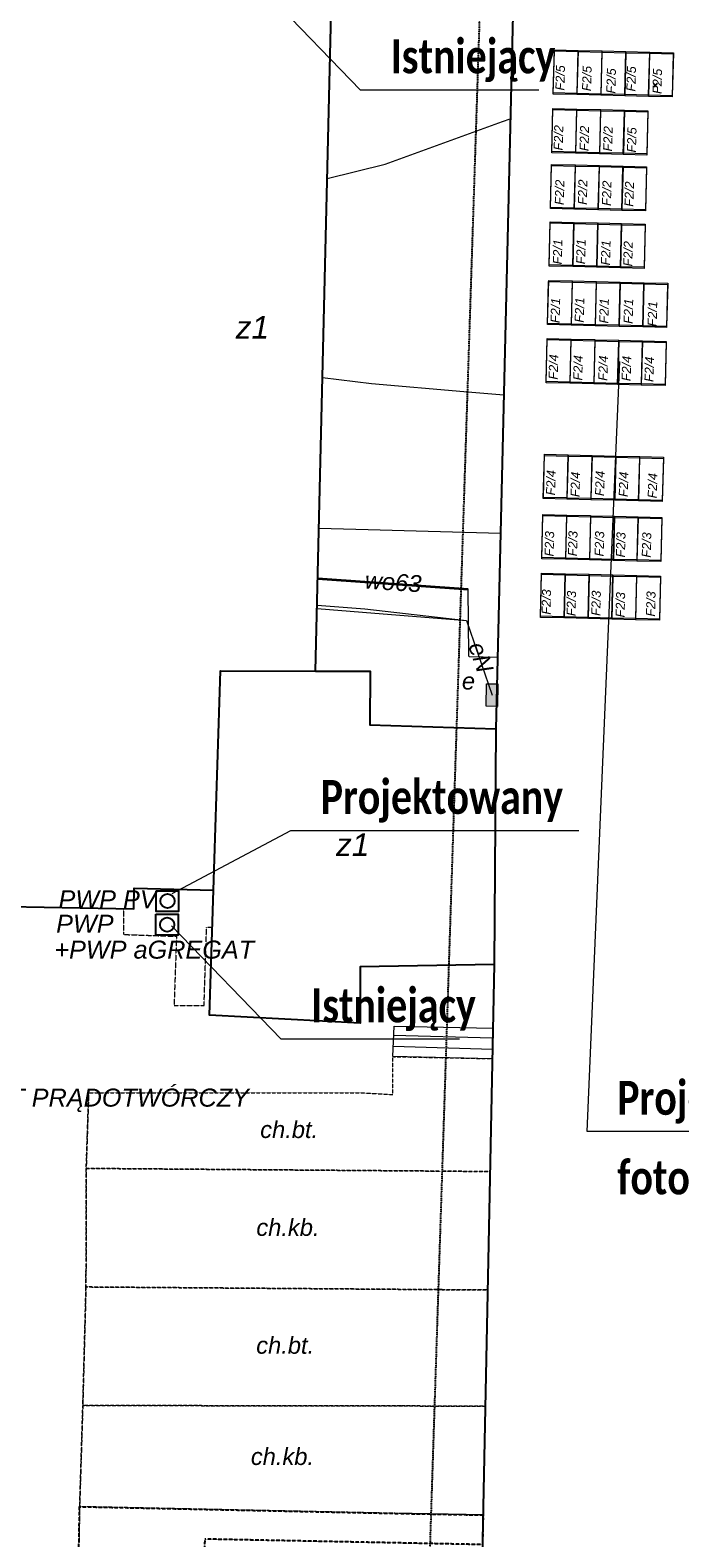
# Model space of a CAD drawing. Header units: millimetres. Extents: x 183299 to 1018155, y -286688 to 171278.
# Tile 19 of 100: x 389842 to 401349, y -215116 to -188407. Entities that reach past the tile are written whole.
import ezdxf
from ezdxf.enums import TextEntityAlignment as Align

# ---------------------------------------------------------------- set-up
doc = ezdxf.new("R2010")
doc.units = ezdxf.units.MM
doc.header["$MEASUREMENT"] = 0
for name, pattern in [('PRZER2-1', [1.5, 1, -0.5]), ('PRZER3-1', [2, 1.5, -0.5]), ('PRZER6-4', [5, 3, -2])]:
    doc.linetypes.add(name, pattern=pattern)
for name, color, linetype, lineweight in [('____________gaz_odnośniki', 7, 'Continuous', 15), ('____________gaz_opisy', 7, 'Continuous', 30), ('E-ODGROMOWA', 5, 'Continuous', 25), ('EGBS', 7, 'Continuous', 18), ('EGBU', 7, 'Continuous', 50), ('EGBU_O', 7, 'Continuous', 50), ('GOSZOM', 7, 'Continuous', 100), ('OTKC', 7, 'Continuous', 18), ('OTKC_O', 7, 'Continuous', 18), ('OTKJ', 7, 'Continuous', 18), ('SULO', 7, 'Continuous', 35)]:
    doc.layers.add(name, color=color, linetype=linetype, lineweight=lineweight)
for name, color, linetype, lineweight, true_color in [('a_widok', 7, 'Continuous', 18, 0xe90101), ('SUEP', 1, 'Continuous', 18, 0xff0000), ('SUEP_O', 1, 'Continuous', 18, 0xff0000), ('SUES', 1, 'Continuous', 18, 0xff0000), ('SUES_O', 1, 'Continuous', 18, 0xff0000), ('SUKP', 7, 'Continuous', 18, 0x803300), ('SUWP', 5, 'Continuous', 18, 0x0000ff), ('SUWP_O', 5, 'Continuous', 18, 0x0000ff)]:
    doc.layers.add(name, color=color, linetype=linetype, lineweight=lineweight, true_color=true_color)
doc.layers.add('EL-rozdzielnice', color=5, linetype='Continuous')
doc.styles.add('arial', font='ariali.ttf', dxfattribs={"height": 10})
doc.styles.add('GENERATED_STYLE_5', font='calibrib.ttf')

# ---------------------------------------------------------------- blocks, each defined once
blk = doc.blocks.new('GUPESE1')
at = {"true_color": 0xffffff}
blk.add_hatch(color=7, dxfattribs=at).paths.add_polyline_path([(-0.5, -0.25), (0.5, -0.25), (0.5, 0.25), (-0.5, 0.25)])
at = {"color": 0}
blk.add_lwpolyline([(-0.5, -0.25), (-0.5, 0.25), (0.5, 0.25), (0.5, -0.25)], close=True, dxfattribs=at)

msp = doc.modelspace()

# ---------------------------------------------------------------- linework, layer by layer
at = {"layer": '____________gaz_odnośniki'}
for p, q in [((395693.93164, -189469.41667), (393753.80681, -187460.52984)), ((398854.03684, -189469.41667), (395693.93164, -189469.41667)), ((399707.06604, -207919.54292), (400285.46917, -194279.32433)), ((394455.21065, -202588.65007), (392352.06589, -203704.98828)), ((399558.95722, -202588.65007), (394455.21065, -202588.65007)), ((394285.79684, -206281.18458), (392345.67201, -204272.29775)), ((397445.90204, -206281.18458), (394285.79684, -206281.18458)), ((407446.31284, -207919.54292), (399707.06604, -207919.54292))]:
    msp.add_line(p, q, dxfattribs=at)
at = {"layer": 'a_widok', "linetype": 'ByBlock'}
for points in [[(399524.26709, -189548.98754), (399107.59346, -189538.72464), (399126.40562, -188774.95121), (399543.07925, -188785.21411)], [(399524.75686, -189529.10294), (399108.08323, -189518.84004), (399126.89539, -188755.06661), (399543.56901, -188765.32951)], [(399524.75686, -189529.10294), (399108.08323, -189518.84004), (399126.89539, -188755.06661), (399543.56901, -188765.32951)], [(399948.9383, -189559.44742), (399532.26467, -189549.18452), (399551.07682, -188785.41109), (399967.75045, -188795.67399)], [(399949.42806, -189539.56282), (399532.75444, -189529.29992), (399551.56659, -188765.52649), (399968.24022, -188775.78939)], [(399949.42806, -189539.56282), (399532.75444, -189529.29992), (399551.56659, -188765.52649), (399968.24022, -188775.78939)], [(400373.6095, -189569.9073), (399956.93587, -189559.6444), (399975.74802, -188795.87097), (400392.42165, -188806.13387)], [(400374.09927, -189550.0227), (399957.42564, -189539.75981), (399976.23779, -188775.98638), (400392.91142, -188786.24927)], [(400374.09927, -189550.0227), (399957.42564, -189539.75981), (399976.23779, -188775.98638), (400392.91142, -188786.24927)], [(400790.28313, -189580.1702), (400373.6095, -189569.9073), (400392.42165, -188806.13387), (400809.09528, -188816.39677)], [(400790.7729, -189560.2856), (400374.09927, -189550.0227), (400392.91142, -188786.24927), (400809.58505, -188796.51217)], [(400790.7729, -189560.2856), (400374.09927, -189550.0227), (400392.91142, -188786.24927), (400809.58505, -188796.51217)], [(401214.95433, -189590.63008), (400798.2807, -189580.36718), (400817.09286, -188816.59375), (401233.76648, -188826.85665)], [(401215.4441, -189570.74548), (400798.77047, -189560.48258), (400817.58262, -188796.70915), (401234.25625, -188806.97205)], [(401215.4441, -189570.74548), (400798.77047, -189560.48258), (400817.58262, -188796.70915), (401234.25625, -188806.97205)], [(399498.67134, -190588.17523), (399081.99771, -190577.91234), (399100.80986, -189814.13891), (399517.48349, -189824.4018)], [(399499.16111, -190568.29064), (399082.48748, -190558.02774), (399101.29963, -189794.25431), (399517.97326, -189804.51721)], [(399499.16111, -190568.29064), (399082.48748, -190558.02774), (399101.29963, -189794.25431), (399517.97326, -189804.51721)], [(399923.34254, -190598.63512), (399506.66891, -190588.37222), (399525.48106, -189824.59879), (399942.15469, -189834.86169)], [(399923.83231, -190578.75052), (399507.15868, -190568.48762), (399525.97083, -189804.71419), (399942.64446, -189814.97709)], [(399923.83231, -190578.75052), (399507.15868, -190568.48762), (399525.97083, -189804.71419), (399942.64446, -189814.97709)], [(400348.01374, -190609.095), (399931.34011, -190598.8321), (399950.15227, -189835.05867), (400366.8259, -189845.32157)], [(400348.50351, -190589.2104), (399931.82988, -190578.9475), (399950.64204, -189815.17407), (400367.31567, -189825.43697)], [(400348.50351, -190589.2104), (399931.82988, -190578.9475), (399950.64204, -189815.17407), (400367.31567, -189825.43697)], [(400764.68737, -190619.3579), (400348.01374, -190609.095), (400366.8259, -189845.32157), (400783.49953, -189855.58446)], [(400765.17714, -190599.4733), (400348.50351, -190589.2104), (400367.31567, -189825.43697), (400783.98929, -189835.69987)], [(400765.17714, -190599.4733), (400348.50351, -190589.2104), (400367.31567, -189825.43697), (400783.98929, -189835.69987)], [(399474.27476, -191578.67637), (399057.60113, -191568.41347), (399076.41328, -190804.64004), (399493.08691, -190814.90294)], [(399474.76453, -191558.79177), (399058.0909, -191548.52887), (399076.90305, -190784.75544), (399493.57668, -190795.01834)], [(399474.76453, -191558.79177), (399058.0909, -191548.52887), (399076.90305, -190784.75544), (399493.57668, -190795.01834)], [(399898.94596, -191589.13625), (399482.27233, -191578.87335), (399501.08448, -190815.09992), (399917.75811, -190825.36282)], [(399899.43573, -191569.25165), (399482.7621, -191558.98876), (399501.57425, -190795.21533), (399918.24788, -190805.47822)], [(399899.43573, -191569.25165), (399482.7621, -191558.98876), (399501.57425, -190795.21533), (399918.24788, -190805.47822)], [(400323.61716, -191599.59613), (399906.94353, -191589.33324), (399925.75569, -190825.5598), (400342.42932, -190835.8227)], [(400324.10693, -191579.71154), (399907.4333, -191569.44864), (399926.24546, -190805.67521), (400342.91909, -190815.93811)], [(400324.10693, -191579.71154), (399907.4333, -191569.44864), (399926.24546, -190805.67521), (400342.91909, -190815.93811)], [(400740.29079, -191609.85903), (400323.61716, -191599.59613), (400342.42932, -190835.8227), (400759.10295, -190846.0856)], [(400740.78056, -191589.97443), (400324.10693, -191579.71154), (400342.91909, -190815.93811), (400759.59271, -190826.201)], [(400740.78056, -191589.97443), (400324.10693, -191579.71154), (400342.91909, -190815.93811), (400759.59271, -190826.201)], [(399449.20508, -192596.50539), (399032.53145, -192586.24249), (399051.3436, -191822.46906), (399468.01723, -191832.73196)], [(399449.69485, -192576.62079), (399033.02122, -192566.35789), (399051.83337, -191802.58446), (399468.507, -191812.84736)], [(399449.69485, -192576.62079), (399033.02122, -192566.35789), (399051.83337, -191802.58446), (399468.507, -191812.84736)], [(399873.87628, -192606.96527), (399457.20265, -192596.70237), (399476.0148, -191832.92894), (399892.68843, -191843.19184)], [(399874.36605, -192587.08067), (399457.69242, -192576.81777), (399476.50457, -191813.04434), (399893.1782, -191823.30724)], [(399874.36605, -192587.08067), (399457.69242, -192576.81777), (399476.50457, -191813.04434), (399893.1782, -191823.30724)], [(400298.54748, -192617.42515), (399881.87385, -192607.16225), (399900.68601, -191843.38882), (400317.35964, -191853.65172)], [(400299.03725, -192597.54055), (399882.36362, -192587.27766), (399901.17578, -191823.50422), (400317.84941, -191833.76712)], [(400299.03725, -192597.54055), (399882.36362, -192587.27766), (399901.17578, -191823.50422), (400317.84941, -191833.76712)], [(400715.22111, -192627.68805), (400298.54748, -192617.42515), (400317.35964, -191853.65172), (400734.03327, -191863.91462)], [(400715.71088, -192607.80345), (400299.03725, -192597.54055), (400317.84941, -191833.76712), (400734.52303, -191844.03002)], [(400715.71088, -192607.80345), (400299.03725, -192597.54055), (400317.84941, -191833.76712), (400734.52303, -191844.03002)], [(399423.64272, -193634.33692), (399006.96909, -193624.07402), (399025.78125, -192860.30059), (399442.45488, -192870.56349)], [(399424.13249, -193614.45232), (399007.45886, -193604.18943), (399026.27102, -192840.416), (399442.94465, -192850.67889)], [(399424.13249, -193614.45232), (399007.45886, -193604.18943), (399026.27102, -192840.416), (399442.94465, -192850.67889)], [(399848.31393, -193644.7968), (399431.6403, -193634.5339), (399450.45245, -192870.76047), (399867.12608, -192881.02337)], [(399848.8037, -193624.9122), (399432.13007, -193614.64931), (399450.94222, -192850.87588), (399867.61585, -192861.13877)], [(399848.8037, -193624.9122), (399432.13007, -193614.64931), (399450.94222, -192850.87588), (399867.61585, -192861.13877)], [(400272.98513, -193655.25668), (399856.3115, -193644.99379), (399875.12365, -192881.22036), (400291.79728, -192891.48325)], [(400273.4749, -193635.37209), (399856.80127, -193625.10919), (399875.61342, -192861.33576), (400292.28705, -192871.59866)], [(400273.4749, -193635.37209), (399856.80127, -193625.10919), (399875.61342, -192861.33576), (400292.28705, -192871.59866)], [(400689.65876, -193665.51958), (400272.98513, -193655.25668), (400291.79728, -192891.48325), (400708.47091, -192901.74615)], [(400690.14853, -193645.63498), (400273.4749, -193635.37209), (400292.28705, -192871.59866), (400708.96068, -192881.86155)], [(400690.14853, -193645.63498), (400273.4749, -193635.37209), (400292.28705, -192871.59866), (400708.96068, -192881.86155)], [(401114.32996, -193675.97946), (400697.65633, -193665.71657), (400716.46849, -192901.94314), (401133.14212, -192912.20603)], [(401114.81973, -193656.09487), (400698.1461, -193645.83197), (400716.95826, -192882.05854), (401133.63188, -192892.32144)], [(401114.81973, -193656.09487), (400698.1461, -193645.83197), (400716.95826, -192882.05854), (401133.63188, -192892.32144)], [(399398.29685, -194663.37942), (398981.62322, -194653.11652), (399000.43537, -193889.34309), (399417.109, -193899.60598)], [(399398.78662, -194643.49482), (398982.11299, -194633.23192), (399000.92514, -193869.45849), (399417.59877, -193879.72139)], [(399398.78662, -194643.49482), (398982.11299, -194633.23192), (399000.92514, -193869.45849), (399417.59877, -193879.72139)], [(399822.96805, -194673.8393), (399406.29442, -194663.5764), (399425.10658, -193899.80297), (399841.78021, -193910.06587)], [(399823.45782, -194653.9547), (399406.78419, -194643.6918), (399425.59635, -193879.91837), (399842.26997, -193890.18127)], [(399823.45782, -194653.9547), (399406.78419, -194643.6918), (399425.59635, -193879.91837), (399842.26997, -193890.18127)], [(400248.12902, -194664.41458), (399831.4554, -194654.15168), (399850.26755, -193890.37825), (400266.94118, -193900.64115)], [(400248.12902, -194664.41458), (399831.4554, -194654.15168), (399850.26755, -193890.37825), (400266.94118, -193900.64115)], [(400664.80265, -194674.67748), (400248.12902, -194664.41458), (400266.94118, -193900.64115), (400683.61481, -193910.90405)], [(400664.80265, -194674.67748), (400248.12902, -194664.41458), (400266.94118, -193900.64115), (400683.61481, -193910.90405)], [(400247.63926, -194684.29918), (399830.96563, -194674.03628), (399849.77778, -193910.26285), (400266.45141, -193920.52575)], [(400664.31288, -194694.56208), (400247.63926, -194684.29918), (400266.45141, -193920.52575), (400683.12504, -193930.78865)], [(401088.98409, -194705.02196), (400672.31046, -194694.75906), (400691.12261, -193930.98563), (401107.79624, -193941.24853)], [(401089.47386, -194685.13736), (400672.80023, -194674.87446), (400691.61238, -193911.10103), (401108.28601, -193921.36393)], [(401089.47386, -194685.13736), (400672.80023, -194674.87446), (400691.61238, -193911.10103), (401108.28601, -193921.36393)], [(399347.76477, -196714.98196), (398931.09114, -196704.71906), (398949.90329, -195940.94563), (399366.57692, -195951.20853)], [(399348.25454, -196695.09736), (398931.58091, -196684.83447), (398950.39306, -195921.06104), (399367.06669, -195931.32393)], [(399348.25454, -196695.09736), (398931.58091, -196684.83447), (398950.39306, -195921.06104), (399367.06669, -195931.32393)], [(399772.43597, -196725.44184), (399355.76234, -196715.17895), (399374.57449, -195951.40552), (399791.24812, -195961.66841)], [(399772.92574, -196705.55725), (399356.25211, -196695.29435), (399375.06426, -195931.52092), (399791.73789, -195941.78382)], [(399772.92574, -196705.55725), (399356.25211, -196695.29435), (399375.06426, -195931.52092), (399791.73789, -195941.78382)], [(400197.10717, -196735.90173), (399780.43354, -196725.63883), (399799.2457, -195961.8654), (400215.91933, -195972.1283)], [(400197.59694, -196716.01713), (399780.92331, -196705.75423), (399799.73547, -195941.9808), (400216.4091, -195952.2437)], [(400197.59694, -196716.01713), (399780.92331, -196705.75423), (399799.73547, -195941.9808), (400216.4091, -195952.2437)], [(400613.7808, -196746.16462), (400197.10717, -196735.90173), (400215.91933, -195972.1283), (400632.59296, -195982.39119)], [(400614.27057, -196726.28003), (400197.59694, -196716.01713), (400216.4091, -195952.2437), (400633.08272, -195962.5066)], [(400614.27057, -196726.28003), (400197.59694, -196716.01713), (400216.4091, -195952.2437), (400633.08272, -195962.5066)], [(401038.45201, -196756.6245), (400621.77838, -196746.36161), (400640.59053, -195982.58818), (401057.26416, -195992.85107)], [(401038.94177, -196736.73991), (400622.26815, -196726.47701), (400641.0803, -195962.70358), (401057.75393, -195972.96648)], [(401038.94177, -196736.73991), (400622.26815, -196726.47701), (400641.0803, -195962.70358), (401057.75393, -195972.96648)], [(399321.50274, -197781.22006), (398904.82912, -197770.95717), (398923.64127, -197007.18374), (399340.3149, -197017.44663)], [(399321.99251, -197761.33547), (398905.31888, -197751.07257), (398924.13104, -196987.29914), (399340.80467, -196997.56204)], [(399321.99251, -197761.33547), (398905.31888, -197751.07257), (398924.13104, -196987.29914), (399340.80467, -196997.56204)], [(399746.17395, -197791.67995), (399329.50032, -197781.41705), (399348.31247, -197017.64362), (399764.9861, -197027.90651)], [(399746.66372, -197771.79535), (399329.99009, -197761.53245), (399348.80224, -196997.75902), (399765.47587, -197008.02192)], [(399746.66372, -197771.79535), (399329.99009, -197761.53245), (399348.80224, -196997.75902), (399765.47587, -197008.02192)], [(400170.84515, -197802.13983), (399754.17152, -197791.87693), (399772.98368, -197028.1035), (400189.6573, -197038.3664)], [(400171.33492, -197782.25523), (399754.66129, -197771.99233), (399773.47344, -197008.2189), (400190.14707, -197018.4818)], [(400171.33492, -197782.25523), (399754.66129, -197771.99233), (399773.47344, -197008.2189), (400190.14707, -197018.4818)], [(400587.51878, -197812.40272), (400170.84515, -197802.13983), (400189.6573, -197038.3664), (400606.33093, -197048.62929)], [(400588.00855, -197792.51813), (400171.33492, -197782.25523), (400190.14707, -197018.4818), (400606.8207, -197028.7447)], [(400588.00855, -197792.51813), (400171.33492, -197782.25523), (400190.14707, -197018.4818), (400606.8207, -197028.7447)], [(401012.18998, -197822.86261), (400595.51635, -197812.59971), (400614.32851, -197048.82628), (401031.00214, -197059.08918)], [(401012.67975, -197802.97801), (400596.00612, -197792.71511), (400614.81828, -197028.94168), (401031.49191, -197039.20458)], [(401012.67975, -197802.97801), (400596.00612, -197792.71511), (400614.81828, -197028.94168), (401031.49191, -197039.20458)], [(399295.90699, -198820.40776), (398879.23336, -198810.14486), (398898.04551, -198046.37143), (399314.71914, -198056.63433)], [(399296.39676, -198800.52316), (398879.72313, -198790.26027), (398898.53528, -198026.48684), (399315.20891, -198036.74973)], [(399296.39676, -198800.52316), (398879.72313, -198790.26027), (398898.53528, -198026.48684), (399315.20891, -198036.74973)], [(399720.57819, -198830.86764), (399303.90456, -198820.60475), (399322.71672, -198056.83132), (399739.39035, -198067.09421)], [(399721.06796, -198810.98305), (399304.39433, -198800.72015), (399323.20648, -198036.94672), (399739.88011, -198047.20962)], [(399721.06796, -198810.98305), (399304.39433, -198800.72015), (399323.20648, -198036.94672), (399739.88011, -198047.20962)], [(400145.2494, -198841.32753), (399728.57577, -198831.06463), (399747.38792, -198067.2912), (400164.06155, -198077.55409)], [(400145.73916, -198821.44293), (399729.06553, -198811.18003), (399747.87769, -198047.4066), (400164.55132, -198057.6695)], [(400145.73916, -198821.44293), (399729.06553, -198811.18003), (399747.87769, -198047.4066), (400164.55132, -198057.6695)], [(400561.92302, -198851.59042), (400145.2494, -198841.32753), (400164.06155, -198077.55409), (400580.73518, -198087.81699)], [(400562.41279, -198831.70583), (400145.73916, -198821.44293), (400164.55132, -198057.6695), (400581.22495, -198067.93239)], [(400562.41279, -198831.70583), (400145.73916, -198821.44293), (400164.55132, -198057.6695), (400581.22495, -198067.93239)], [(400986.59423, -198862.0503), (400569.9206, -198851.78741), (400588.73275, -198088.01398), (401005.40638, -198098.27687)], [(400987.084, -198842.16571), (400570.41037, -198831.90281), (400589.22252, -198068.12938), (401005.89615, -198078.39228)], [(400987.084, -198842.16571), (400570.41037, -198831.90281), (400589.22252, -198068.12938), (401005.89615, -198078.39228)]]:
    msp.add_lwpolyline(points, close=True, dxfattribs=at)
at = {"layer": 'E-ODGROMOWA', "ltscale": 0.01}
for p, q in [((400941.89464, -189414.85183), (400881.55188, -189351.46146)), ((400885.96744, -189409.59451), (400952.3764, -189346.3783))]:
    msp.add_line(p, q, dxfattribs=at)
at = {"layer": 'EGBS', "color": 7, "linetype": 'Continuous', "lineweight": 18, "elevation": 48}
msp.add_lwpolyline([(398035.81315, -206087.80224), (398025.07935, -206627.89368), (396266.43191, -206591.77379), (396286.43191, -206051.77379)], close=True, dxfattribs=at)
for points in [[(398028.32175, -206464.74598), (396272.98656, -206414.79822)], [(398032.29592, -206264.77812), (396280.38916, -206214.92791)]]:
    msp.add_lwpolyline(points, dxfattribs=at)
at = {"layer": 'EGBU', "color": 18, "linetype": 'Continuous', "lineweight": 25, "true_color": 0x0a0909, "elevation": 48}
for points in [[(404535.52587, -188523.68096), (413677.30939, -188741.92026), (413781.51649, -184374.96305), (398473.89389, -184044.95747), (398422.43191, -186639.77379), (398394.43191, -187895.77379), (398090.43191, -200783.77379), (398058.28549, -204957.78315), (397803.54815, -217774.64677), (403866.55293, -217966.05182), (403960.42359, -213834.92391), (403980.61029, -212946.51147)], [(393086.43191, -203639.77379), (393214.43191, -199759.77379), (394898.43191, -199763.77379), (395178.43191, -187847.77379), (398394.43191, -187895.77379), (398422.43191, -186639.77379), (393954.43191, -186531.77379), (393938.43191, -187671.77379), (391818.43191, -187603.77379), (391806.43191, -188111.77379), (389514.43191, -188035.77379), (389134.43191, -203923.77379), (391678.43191, -203975.77379), (391686.43191, -203607.77379)], [(398058.28549, -204957.78315), (395685.09822, -205000.78762), (395686.31321, -206000.83355), (393018.43191, -205855.77379), (393086.43191, -203639.77379), (393214.43191, -199759.77379), (394898.43191, -199763.77379), (395866.43191, -199763.77379), (395858.43191, -200711.77379), (398090.43191, -200783.77379)]]:
    msp.add_lwpolyline(points, close=True, dxfattribs=at)
at = {"layer": 'EL-rozdzielnice', "color": 1}
for points in [[(392071.71016, -203651.53836), (392467.4359, -203651.53836), (392467.4359, -204018.264), (392071.71016, -204018.264)], [(392065.61274, -204070.59808), (392461.33847, -204070.59808), (392461.33847, -204437.32372), (392065.61274, -204437.32372)]]:
    msp.add_lwpolyline(points, close=True, dxfattribs=at)
for centre in [(392274.92127, -203834.9008), (392268.82384, -204253.96052)]:
    msp.add_circle(centre, 126.19931, dxfattribs=at)
at = {"layer": 'GOSZOM', "color": 7, "linetype": 'PRZER6-4', "lineweight": 25, "elevation": 128}
msp.add_lwpolyline([(397952.21026, -183670.51453), (432921.30019, -184342.99703), (432790.27154, -202819.94286), (416141.91395, -223851.47328), (396660.61689, -223496.42251)], close=True, dxfattribs=at)
at = {"layer": 'OTKC', "color": 7, "linetype": 'PRZER2-1', "lineweight": 18, "elevation": 48}
for points in [[(390834.43191, -208571.77379), (390878.43191, -207235.77379), (395690.43191, -207231.77379), (396266.43191, -207263.77379), (396266.43191, -206591.77379), (398025.07935, -206627.89368), (397985.32821, -208628.0455), (397114.43191, -208619.77379)], [(390830.43191, -210671.77379), (390834.43191, -208571.77379), (397114.43191, -208619.77379), (397985.32821, -208628.0455), (397943.68158, -210723.57295), (397134.43191, -210719.77379)], [(390774.43191, -212771.77379), (390830.43191, -210671.77379), (397134.43191, -210719.77379), (397943.68158, -210723.57295), (397902.73702, -212783.77461), (396414.43191, -212779.77379)], [(390718.43191, -214563.77379), (390774.43191, -212771.77379), (396414.43191, -212779.77379), (397902.73702, -212783.77461), (397864.42885, -214711.32107), (396382.43191, -214683.77379)]]:
    msp.add_lwpolyline(points, close=True, dxfattribs=at)
at = {"layer": 'OTKC', "color": 7, "linetype": 'PRZER2-1', "lineweight": 25, "elevation": 48}
msp.add_lwpolyline([(392762.36918, -217715.7714), (390662.437, -217635.49436), (390718.43191, -214563.77379), (396382.43191, -214683.77379), (397864.42885, -214711.32107), (397854.00069, -215236.22989), (392934.77486, -215138.41339), (392845.00475, -217719.70584)], close=True, dxfattribs=at)
at = {"layer": 'OTKJ', "color": 7, "linetype": 'PRZER3-1', "lineweight": 18, "elevation": 48}
for points in [[(389134.43191, -203923.77379), (391498.4291, -203972.09448), (391494.43191, -204427.77379), (392434.43191, -204459.77379), (392390.43191, -205683.77379), (392922.43191, -205683.77379), (392966.43191, -204295.77379), (393066.17951, -204299.76369), (393018.43191, -205855.77379)], [(390878.43191, -207235.77379), (390834.43191, -208571.77379), (390830.43191, -210671.77379), (390774.43191, -212771.77379), (390718.43191, -214563.77379), (390662.43191, -217635.77379)]]:
    msp.add_lwpolyline(points, dxfattribs=at)
at = {"layer": 'SUEP', "color": 1, "linetype": 'Continuous', "lineweight": 18, "true_color": 0xff0000, "elevation": 32}
for points in [[(394924.5249, -198653.33063), (395730.43191, -198715.77379), (397570.43191, -198863.77379)], [(394925.98365, -198591.25054), (395770.43191, -198659.77379), (397570.43191, -198863.77379)], [(397570.43191, -198863.77379), (398022.43191, -200187.77379)]]:
    msp.add_lwpolyline(points, dxfattribs=at)
at = {"layer": 'SUKP', "color": 36, "linetype": 'Continuous', "lineweight": 18, "true_color": 0x803300, "elevation": 32}
for points in [[(395103.60191, -191032.32454), (396130.43191, -190779.77379), (398210.43191, -190027.77379), (398345.29011, -189979.12765)], [(395020.62978, -194563.38141), (395890.43191, -194667.77379), (397522.43191, -194807.77379), (398229.97844, -194867.73536)], [(394957.93671, -197231.41969), (395830.43191, -197255.77379), (398172.11288, -197320.93045)]]:
    msp.add_lwpolyline(points, dxfattribs=at)
at = {"layer": 'SULO', "color": 7, "linetype": 'Continuous', "lineweight": 35, "elevation": 24}
msp.add_lwpolyline([(394936.99688, -198122.5587), (397602.43191, -198307.77379)], dxfattribs=at)
at = {"layer": 'SUWP', "color": 5, "linetype": 'Continuous', "lineweight": 18, "true_color": 0x0000ff, "elevation": 32}
msp.add_lwpolyline([(398120.25498, -199519.43261), (397618.43191, -199507.77379), (397610.43191, -199479.77379), (397602.43191, -198307.77379), (394936.99688, -198122.5587)], dxfattribs=at)

# ---------------------------------------------------------------- block references
at = {"layer": 'SUES', "color": 1, "linetype": 'Continuous', "lineweight": 18, "true_color": 0xff0000, "xscale": 400.0000000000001, "yscale": 400, "zscale": 400, "rotation": 88.7728602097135}
msp.add_blockref('GUPESE1', (398022.43191, -200187.77379, 40), dxfattribs=at)

# ---------------------------------------------------------------- texts
at = {"layer": '____________gaz_opisy', "style": 'GENERATED_STYLE_5', "width": 0.8}
for s, p in [('Istniejący', (396227.51434, -189172.10325)), ('Projektowany', (394988.79335, -202291.33666)), ('Istniejący', (394819.37954, -205983.87116)), ('Projektowane panele', (400240.64875, -207622.22951)), ('fotowoltaiczne', (400240.64875, -209031.55071))]:
    msp.add_text(s, height=600, dxfattribs=at).set_placement(p)
at = {"layer": 'EGBU_O', "color": 18, "linetype": 'Continuous', "lineweight": 0, "true_color": 0x0a0909, "style": 'arial'}
for p in [(393778.43191, -193871.25463, 296), (395554.43191, -203036.09535, 296)]:
    msp.add_text('z1', height=400, dxfattribs=at).set_placement(p, align=Align.CENTER)
at = {"layer": 'EL-rozdzielnice', "color": 1, "ltscale": 400, "style": 'arial'}
for s, p in [('F2/5', (399304.81599, -189478.51095)), ('F2/5', (399776.66967, -189490.13296)), ('F2/5', (400206.9076, -189532.5086)), ('F2/5', (400561.91536, -189495.85456)), ('F2/5', (401023.91267, -189539.01246)), ('F2/2', (399274.12941, -190540.06997)), ('F2/2', (399732.37192, -190551.35673)), ('F2/2', (400149.89269, -190557.10068)), ('F2/5', (400571.61527, -190576.56755)), ('F2/2', (399293.54175, -191506.61904)), ('F2/2', (399702.21191, -191503.06539)), ('F2/2', (400128.47154, -191522.64401)), ('F2/2', (400527.62059, -191537.01507)), ('F2/1', (399258.54161, -192558.9922)), ('F2/1', (399671.74883, -192555.5503)), ('F2/1', (400111.61962, -192575.46417)), ('F2/2', (400506.11987, -192594.26054)), ('F2/1', (399219.33967, -193597.64245)), ('F2/1', (399646.2698, -193589.99874)), ('F2/1', (400081.71529, -193605.26381)), ('F2/1', (400512.84722, -193611.34301)), ('F2/1', (400938.43635, -193658.14396)), ('F2/4', (399184.82176, -194599.4722)), ('F2/4', (399620.26725, -194614.73726)), ('F2/4', (400065.01035, -194621.15172)), ('F2/4', (400477.99406, -194626.78392)), ('F2/4', (400881.68017, -194641.26674)), ('F2/4', (399138.84776, -196650.33261)), ('F2/4', (399572.59107, -196680.33282)), ('F2/4', (400007.14536, -196662.66234)), ('F2/4', (400426.68322, -196678.67054)), ('F2/4', (400939.65814, -196702.65491)), ('F2/3', (399112.89246, -197732.68699)), ('F2/3', (399527.02944, -197728.36002)), ('F2/3', (399999.06191, -197732.72275)), ('F2/3', (400376.36605, -197749.27964)), ('F2/3', (400833.87995, -197753.28477)), ('F2/3', (399058.46568, -198762.79059)), ('F2/3', (399500.92461, -198788.21597)), ('F2/3', (399939.20743, -198785.05121)), ('F2/3', (400369.80856, -198812.68142)), ('F2/3', (400909.28222, -198797.59516))]:
    msp.add_text(s, height=160, rotation=88.58905918, dxfattribs=at).set_placement(p)
for s, p in [('PWP PV', (390344.3425, -203963.65992)), ('PWP', (390302.51274, -204398.03467)), ('+PWP aGREGAT', (390269.82315, -204855.68895)), ('AGREGAT PRĄDOTWÓRCZY', (387559.7968, -207477.38452))]:
    msp.add_text(s, height=320, dxfattribs=at).set_placement(p)
at = {"layer": 'OTKC_O', "color": 7, "linetype": 'Continuous', "lineweight": 0, "style": 'arial'}
for s, p in [('ch.bt.', (394429.75563, -208033.42916, 296)), ('ch.kb.', (394407.88006, -209766.44131, 296)), ('ch.bt.', (394359.05675, -211855.14123, 296)), ('ch.kb.', (394310.58447, -213825.72547, 296))]:
    msp.add_text(s, height=300, dxfattribs=at).set_placement(p, align=Align.CENTER)
at = {"layer": 'SUEP_O', "color": 1, "linetype": 'Continuous', "lineweight": 0, "true_color": 0xff0000, "style": 'arial'}
msp.add_text('eN', height=300, rotation=288.849379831, dxfattribs=at).set_placement((397685.33616, -199563.70074, 296), align=Align.CENTER)
at = {"layer": 'SUES_O', "color": 1, "linetype": 'Continuous', "lineweight": 0, "true_color": 0xff0000, "style": 'arial'}
msp.add_text('e', height=300, dxfattribs=at).set_placement((397722.43191, -200087.77379, 296), align=Align.RIGHT)
at = {"layer": 'SUWP_O', "color": 5, "linetype": 'Continuous', "lineweight": 0, "true_color": 0x0000ff, "style": 'arial'}
msp.add_text('wo63', height=300, rotation=356.025034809, dxfattribs=at).set_placement((396261.57676, -198332.27516, 296), align=Align.CENTER)

doc.saveas('drawing.dxf')
